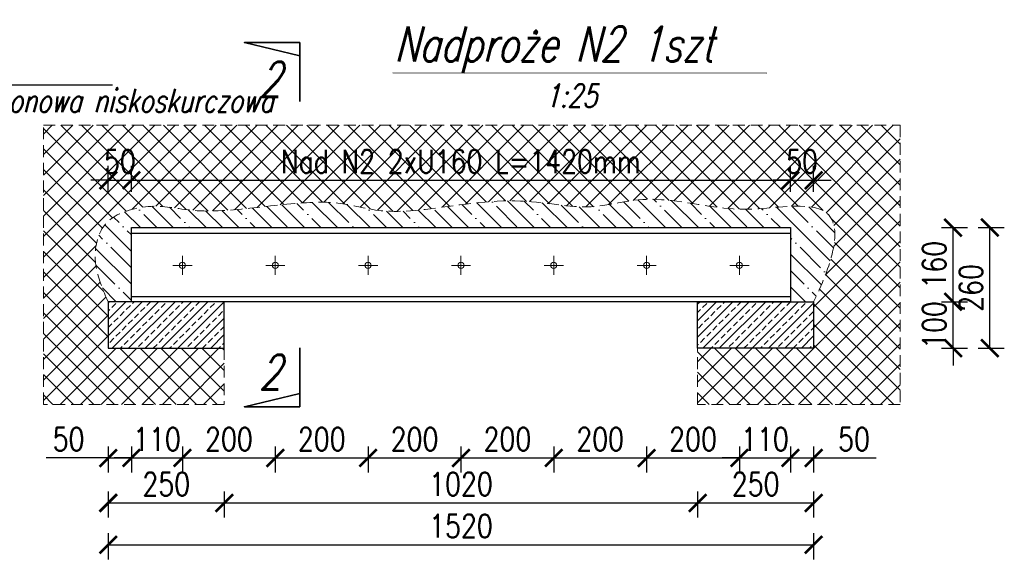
# Model space of a CAD drawing. Header units: millimetres. Extents: x 11984 to 50512, y -26688 to 13952.
# Tile 40 of 85: x 25332 to 25544, y 7953 to 8070. Entities that reach past the tile are written whole.
import ezdxf

# ---------------------------------------------------------------- set-up
doc = ezdxf.new("R2010")
doc.units = ezdxf.units.MM
doc.header["$MEASUREMENT"] = 0
doc.linetypes.add('HIDDEN', pattern=[9.525, 6.35, -3.175])
doc.layers.add('e-cad_opisy', color=7, linetype='Continuous')
doc.layers.add('RYS', color=2, linetype='Continuous')
for name, color, linetype, lineweight in [('e-cad_wymiary', 5, 'Continuous', 9), ('k-kreskowanie', 252, 'Continuous', 9), ('k-opis-blue', 161, 'Continuous', 35), ('k-opis-zbrojenia', 7, 'Continuous', 20), ('k-sciany', 4, 'Continuous', 30), ('k-widok', 1, 'Continuous', 20)]:
    doc.layers.add(name, color=color, linetype=linetype, lineweight=lineweight)
doc.styles.add('e-cad_1', font='simplex.shx', dxfattribs={"width": 0.8})
doc.styles.add('OPIS', font='simplex.shx', dxfattribs={"width": 0.85, "height": 15})
doc.styles.add('simplex15', font='simplex.shx', dxfattribs={"width": 0.75, "oblique": 15, "height": 10})
doc.dimstyles.new('e-cad_1_25_[cm]', dxfattribs={"dimscale": 2.5, "dimtxt": 2, "dimasz": 1.5, "dimexe": 1.25, "dimexo": 0.625, "dimtad": 1, "dimdec": 0, "dimlfac": 10, "dimrnd": 0.1, "dimdsep": 46, "dimtxsty": 'e-cad_1', "dimblk": 'ARCHTICK', "dimcen": 2.5, "dimclrd": 256, "dimclre": 256, "dimclrt": 7, "dimadec": 0, "dimazin": 0, "dimtfac": 1, "dimtdec": 0, "dimtix": 1, "dimtmove": 0, "dimatfit": 3, "dimfxl": 0, "dimarcsym": 0})
doc.dimstyles.new('LINIA', dxfattribs={"dimscale": 0.5, "dimtxt": 2.5, "dimasz": 10, "dimexe": 2.5, "dimexo": 5, "dimgap": 5, "dimtad": 1, "dimdec": 1, "dimdsep": 46, "dimtxsty": 'OPIS', "dimcen": 10, "dimadec": 0, "dimazin": 0, "dimtfac": 1, "dimtdec": 1, "dimtmove": 2, "dimatfit": 3, "dimfxl": 0, "dimtolj": 1, "dimtzin": 0, "dimarcsym": 0})

# ---------------------------------------------------------------- blocks, each defined once
blk = doc.blocks.new('_ArchTick')
at = {"color": 0, "linetype": 'ByBlock', "const_width": 0.15}
blk.add_lwpolyline([(-0.5, -0.5), (0.5, 0.5)], dxfattribs=at)
blk = doc.blocks.new('*D20')
at = {"layer": 'Defpoints', "color": 0}
for p in [(25355.82, 8034.93), (25355.82, 8024.73), (25350.82, 8008.73)]:
    blk.add_point(p, dxfattribs=at)
at = {"layer": 'e-cad_wymiary', "lineweight": -2}
for p, q in [((25350.82, 8032.43), (25350.82, 8038.06)), ((25355.82, 8032.43), (25355.82, 8038.06)), ((25350.82, 8034.93), (25347.07, 8034.93)), ((25350.82, 8034.93), (25355.82, 8034.93)), ((25355.82, 8034.93), (25359.57, 8034.93))]:
    blk.add_line(p, q, dxfattribs=at)
at = {"layer": 'e-cad_wymiary', "lineweight": -2, "xscale": 3.75, "yscale": 3.75, "zscale": 3.75}
blk.add_blockref('_ArchTick', (25350.82, 8034.93), dxfattribs=at)
at = {"layer": 'e-cad_wymiary', "lineweight": -2, "xscale": 3.75, "yscale": 3.75, "zscale": 3.75, "rotation": 180}
blk.add_blockref('_ArchTick', (25355.82, 8034.93), dxfattribs=at)
at = {"layer": 'e-cad_wymiary', "color": 7, "insert": (25353.32, 8038.99), "char_height": 5, "attachment_point": 5, "style": 'e-cad_1'}
blk.add_mtext('50', dxfattribs=at)
blk = doc.blocks.new('*D21')
at = {"layer": 'Defpoints', "color": 0}
for p in [(25497.82, 8034.93), (25355.82, 8024.73), (25497.82, 8024.73)]:
    blk.add_point(p, dxfattribs=at)
at = {"layer": 'e-cad_wymiary', "lineweight": -2}
for p, q in [((25355.82, 8032.43), (25355.82, 8038.06)), ((25497.82, 8032.43), (25497.82, 8038.06)), ((25355.82, 8034.93), (25497.82, 8034.93))]:
    blk.add_line(p, q, dxfattribs=at)
at = {"layer": 'e-cad_wymiary', "lineweight": -2, "xscale": 3.75, "yscale": 3.75, "zscale": 3.75, "rotation": 180}
blk.add_blockref('_ArchTick', (25355.82, 8034.93), dxfattribs=at)
at = {"layer": 'e-cad_wymiary', "lineweight": -2, "xscale": 3.75, "yscale": 3.75, "zscale": 3.75}
blk.add_blockref('_ArchTick', (25497.82, 8034.93), dxfattribs=at)
at = {"layer": 'e-cad_wymiary', "color": 7, "insert": (25426.82, 8038.99), "char_height": 5, "attachment_point": 5, "style": 'e-cad_1'}
blk.add_mtext('Nad N2 2xU160 L=1420mm', dxfattribs=at)
blk = doc.blocks.new('*D22')
at = {"layer": 'Defpoints', "color": 0}
for p in [(25502.82, 8034.93), (25497.82, 8024.73), (25502.82, 8008.73)]:
    blk.add_point(p, dxfattribs=at)
at = {"layer": 'e-cad_wymiary', "lineweight": -2}
for p, q in [((25497.82, 8032.43), (25497.82, 8038.06)), ((25502.82, 8032.43), (25502.82, 8038.06)), ((25497.82, 8034.93), (25494.07, 8034.93)), ((25497.82, 8034.93), (25502.82, 8034.93)), ((25502.82, 8034.93), (25506.57, 8034.93))]:
    blk.add_line(p, q, dxfattribs=at)
at = {"layer": 'e-cad_wymiary', "lineweight": -2, "xscale": 3.75, "yscale": 3.75, "zscale": 3.75}
blk.add_blockref('_ArchTick', (25497.82, 8034.93), dxfattribs=at)
at = {"layer": 'e-cad_wymiary', "lineweight": -2, "xscale": 3.75, "yscale": 3.75, "zscale": 3.75, "rotation": 180}
blk.add_blockref('_ArchTick', (25502.82, 8034.93), dxfattribs=at)
at = {"layer": 'e-cad_wymiary', "color": 7, "insert": (25500.32, 8038.99), "char_height": 5, "attachment_point": 5, "style": 'e-cad_1'}
blk.add_mtext('50', dxfattribs=at)
blk = doc.blocks.new('*D23')
at = {"layer": 'Defpoints', "color": 0}
for p in [(25350.82, 7998.73), (25375.82, 7998.73), (25375.82, 7965.37)]:
    blk.add_point(p, dxfattribs=at)
at = {"layer": 'e-cad_wymiary', "lineweight": -2}
for p, q in [((25350.82, 7967.87), (25350.82, 7962.25)), ((25375.82, 7967.87), (25375.82, 7962.25)), ((25350.82, 7965.37), (25375.82, 7965.37))]:
    blk.add_line(p, q, dxfattribs=at)
at = {"layer": 'e-cad_wymiary', "lineweight": -2, "xscale": 3.75, "yscale": 3.75, "zscale": 3.75, "rotation": 180}
blk.add_blockref('_ArchTick', (25350.82, 7965.37), dxfattribs=at)
at = {"layer": 'e-cad_wymiary', "lineweight": -2, "xscale": 3.75, "yscale": 3.75, "zscale": 3.75}
blk.add_blockref('_ArchTick', (25375.82, 7965.37), dxfattribs=at)
at = {"layer": 'e-cad_wymiary', "color": 7, "insert": (25363.32, 7969.43), "char_height": 5, "attachment_point": 5, "style": 'e-cad_1'}
blk.add_mtext('250', dxfattribs=at)
blk = doc.blocks.new('*D24')
at = {"layer": 'Defpoints', "color": 0}
for p in [(25375.82, 7998.73), (25477.82, 7998.73), (25477.82, 7965.37)]:
    blk.add_point(p, dxfattribs=at)
at = {"layer": 'e-cad_wymiary', "lineweight": -2}
for p, q in [((25375.82, 7967.87), (25375.82, 7962.25)), ((25477.82, 7967.87), (25477.82, 7962.25)), ((25375.82, 7965.37), (25477.82, 7965.37))]:
    blk.add_line(p, q, dxfattribs=at)
at = {"layer": 'e-cad_wymiary', "lineweight": -2, "xscale": 3.75, "yscale": 3.75, "zscale": 3.75, "rotation": 180}
blk.add_blockref('_ArchTick', (25375.82, 7965.37), dxfattribs=at)
at = {"layer": 'e-cad_wymiary', "lineweight": -2, "xscale": 3.75, "yscale": 3.75, "zscale": 3.75}
blk.add_blockref('_ArchTick', (25477.82, 7965.37), dxfattribs=at)
at = {"layer": 'e-cad_wymiary', "color": 7, "insert": (25426.82, 7969.43), "char_height": 5, "attachment_point": 5, "style": 'e-cad_1'}
blk.add_mtext('1020', dxfattribs=at)
blk = doc.blocks.new('*D25')
at = {"layer": 'Defpoints', "color": 0}
for p in [(25477.82, 7998.73), (25502.82, 7998.73), (25502.82, 7965.37)]:
    blk.add_point(p, dxfattribs=at)
at = {"layer": 'e-cad_wymiary', "lineweight": -2}
for p, q in [((25477.82, 7967.87), (25477.82, 7962.25)), ((25502.82, 7967.87), (25502.82, 7962.25)), ((25477.82, 7965.37), (25502.82, 7965.37))]:
    blk.add_line(p, q, dxfattribs=at)
at = {"layer": 'e-cad_wymiary', "lineweight": -2, "xscale": 3.75, "yscale": 3.75, "zscale": 3.75, "rotation": 180}
blk.add_blockref('_ArchTick', (25477.82, 7965.37), dxfattribs=at)
at = {"layer": 'e-cad_wymiary', "lineweight": -2, "xscale": 3.75, "yscale": 3.75, "zscale": 3.75}
blk.add_blockref('_ArchTick', (25502.82, 7965.37), dxfattribs=at)
at = {"layer": 'e-cad_wymiary', "color": 7, "insert": (25490.32, 7969.43), "char_height": 5, "attachment_point": 5, "style": 'e-cad_1'}
blk.add_mtext('250', dxfattribs=at)
blk = doc.blocks.new('*D26')
at = {"layer": 'Defpoints', "color": 0}
for p in [(25350.82, 7998.73), (25502.82, 7998.73), (25502.82, 7956.34)]:
    blk.add_point(p, dxfattribs=at)
at = {"layer": 'e-cad_wymiary', "lineweight": -2}
for p, q in [((25350.82, 7958.84), (25350.82, 7953.21)), ((25502.82, 7958.84), (25502.82, 7953.21)), ((25350.82, 7956.34), (25502.82, 7956.34))]:
    blk.add_line(p, q, dxfattribs=at)
at = {"layer": 'e-cad_wymiary', "lineweight": -2, "xscale": 3.75, "yscale": 3.75, "zscale": 3.75, "rotation": 180}
blk.add_blockref('_ArchTick', (25350.82, 7956.34), dxfattribs=at)
at = {"layer": 'e-cad_wymiary', "lineweight": -2, "xscale": 3.75, "yscale": 3.75, "zscale": 3.75}
blk.add_blockref('_ArchTick', (25502.82, 7956.34), dxfattribs=at)
at = {"layer": 'e-cad_wymiary', "color": 7, "insert": (25426.82, 7960.4), "char_height": 5, "attachment_point": 5, "style": 'e-cad_1'}
blk.add_mtext('1520', dxfattribs=at)
blk = doc.blocks.new('*D27')
at = {"layer": 'Defpoints', "color": 0}
for p in [(25502.82, 8008.73), (25532.86, 8008.73), (25502.82, 7998.73)]:
    blk.add_point(p, dxfattribs=at)
at = {"layer": 'e-cad_wymiary', "lineweight": -2}
for p, q in [((25532.86, 8008.73), (25532.86, 8012.48)), ((25530.36, 8008.73), (25535.98, 8008.73)), ((25532.86, 7998.73), (25532.86, 8008.73)), ((25530.36, 7998.73), (25535.98, 7998.73)), ((25532.86, 7998.73), (25532.86, 7994.98))]:
    blk.add_line(p, q, dxfattribs=at)
at = {"layer": 'e-cad_wymiary', "lineweight": -2, "xscale": 3.75, "yscale": 3.75, "zscale": 3.75}
for p, rotation in [((25532.86, 8008.73), 270), ((25532.86, 7998.73), 90)]:
    blk.add_blockref('_ArchTick', p, dxfattribs=dict(at, rotation=rotation))
at = {"layer": 'e-cad_wymiary', "color": 7, "insert": (25528.79, 8003.73), "char_height": 5, "attachment_point": 5, "rotation": 90, "style": 'e-cad_1'}
blk.add_mtext('100', dxfattribs=at)
blk = doc.blocks.new('*D28')
at = {"layer": 'Defpoints', "color": 0}
for p in [(25497.82, 8024.73), (25532.86, 8024.73), (25502.82, 8008.73)]:
    blk.add_point(p, dxfattribs=at)
at = {"layer": 'e-cad_wymiary', "lineweight": -2}
for p, q in [((25530.36, 8024.73), (25535.98, 8024.73)), ((25532.86, 8008.73), (25532.86, 8024.73)), ((25530.36, 8008.73), (25535.98, 8008.73))]:
    blk.add_line(p, q, dxfattribs=at)
at = {"layer": 'e-cad_wymiary', "lineweight": -2, "xscale": 3.75, "yscale": 3.75, "zscale": 3.75}
for p, rotation in [((25532.86, 8024.73), 90), ((25532.86, 8008.73), 270)]:
    blk.add_blockref('_ArchTick', p, dxfattribs=dict(at, rotation=rotation))
at = {"layer": 'e-cad_wymiary', "color": 7, "insert": (25528.79, 8016.73), "char_height": 5, "attachment_point": 5, "rotation": 90, "style": 'e-cad_1'}
blk.add_mtext('160', dxfattribs=at)
blk = doc.blocks.new('*D29')
at = {"layer": 'Defpoints', "color": 0}
for p in [(25497.82, 8024.73), (25540.77, 8024.73), (25502.82, 7998.73)]:
    blk.add_point(p, dxfattribs=at)
at = {"layer": 'e-cad_wymiary', "lineweight": -2}
for p, q in [((25538.27, 8024.73), (25543.9, 8024.73)), ((25540.77, 7998.73), (25540.77, 8024.73)), ((25538.27, 7998.73), (25543.9, 7998.73))]:
    blk.add_line(p, q, dxfattribs=at)
at = {"layer": 'e-cad_wymiary', "lineweight": -2, "xscale": 3.75, "yscale": 3.75, "zscale": 3.75}
for p, rotation in [((25540.77, 8024.73), 90), ((25540.77, 7998.73), 270)]:
    blk.add_blockref('_ArchTick', p, dxfattribs=dict(at, rotation=rotation))
at = {"layer": 'e-cad_wymiary', "color": 7, "insert": (25536.71, 8011.73), "char_height": 5, "attachment_point": 5, "rotation": 90, "style": 'e-cad_1'}
blk.add_mtext('260', dxfattribs=at)
blk = doc.blocks.new('*D42')
at = {"layer": 'Defpoints', "color": 0}
for p in [(25355.82, 8009.9), (25350.82, 8008.73), (25355.82, 7975.06)]:
    blk.add_point(p, dxfattribs=at)
at = {"layer": 'e-cad_wymiary', "lineweight": -2}
for p, q in [((25350.82, 7977.56), (25350.82, 7971.94)), ((25355.82, 7977.56), (25355.82, 7971.94)), ((25350.82, 7975.06), (25337.47, 7975.06)), ((25350.82, 7975.06), (25355.82, 7975.06))]:
    blk.add_line(p, q, dxfattribs=at)
at = {"layer": 'e-cad_wymiary', "lineweight": -2, "xscale": 3.75, "yscale": 3.75, "zscale": 3.75, "rotation": 180}
blk.add_blockref('_ArchTick', (25350.82, 7975.06), dxfattribs=at)
at = {"layer": 'e-cad_wymiary', "lineweight": -2, "xscale": 3.75, "yscale": 3.75, "zscale": 3.75}
blk.add_blockref('_ArchTick', (25355.82, 7975.06), dxfattribs=at)
at = {"layer": 'e-cad_wymiary', "color": 7, "insert": (25342.27, 7979.12), "char_height": 5, "attachment_point": 5, "style": 'e-cad_1'}
blk.add_mtext('50', dxfattribs=at)
blk = doc.blocks.new('*D43')
at = {"layer": 'Defpoints', "color": 0}
for p in [(25366.82, 8014.52), (25355.82, 8009.9), (25366.82, 7975.06)]:
    blk.add_point(p, dxfattribs=at)
at = {"layer": 'e-cad_wymiary', "lineweight": -2}
for p, q in [((25355.82, 7977.56), (25355.82, 7971.94)), ((25366.82, 7977.56), (25366.82, 7971.94)), ((25355.82, 7975.06), (25352.07, 7975.06)), ((25355.82, 7975.06), (25366.82, 7975.06)), ((25366.82, 7975.06), (25370.57, 7975.06))]:
    blk.add_line(p, q, dxfattribs=at)
at = {"layer": 'e-cad_wymiary', "lineweight": -2, "xscale": 3.75, "yscale": 3.75, "zscale": 3.75}
blk.add_blockref('_ArchTick', (25355.82, 7975.06), dxfattribs=at)
at = {"layer": 'e-cad_wymiary', "lineweight": -2, "xscale": 3.75, "yscale": 3.75, "zscale": 3.75, "rotation": 180}
blk.add_blockref('_ArchTick', (25366.82, 7975.06), dxfattribs=at)
at = {"layer": 'e-cad_wymiary', "color": 7, "insert": (25361.32, 7979.12), "char_height": 5, "attachment_point": 5, "style": 'e-cad_1'}
blk.add_mtext('110', dxfattribs=at)
blk = doc.blocks.new('*D44')
at = {"layer": 'Defpoints', "color": 0}
for p in [(25366.82, 8014.52), (25386.82, 8014.52), (25386.82, 7975.06)]:
    blk.add_point(p, dxfattribs=at)
at = {"layer": 'e-cad_wymiary', "lineweight": -2}
for p, q in [((25366.82, 7977.56), (25366.82, 7971.94)), ((25386.82, 7977.56), (25386.82, 7971.94)), ((25366.82, 7975.06), (25386.82, 7975.06))]:
    blk.add_line(p, q, dxfattribs=at)
at = {"layer": 'e-cad_wymiary', "lineweight": -2, "xscale": 3.75, "yscale": 3.75, "zscale": 3.75, "rotation": 180}
blk.add_blockref('_ArchTick', (25366.82, 7975.06), dxfattribs=at)
at = {"layer": 'e-cad_wymiary', "lineweight": -2, "xscale": 3.75, "yscale": 3.75, "zscale": 3.75}
blk.add_blockref('_ArchTick', (25386.82, 7975.06), dxfattribs=at)
at = {"layer": 'e-cad_wymiary', "color": 7, "insert": (25376.82, 7979.12), "char_height": 5, "attachment_point": 5, "style": 'e-cad_1'}
blk.add_mtext('200', dxfattribs=at)
blk = doc.blocks.new('*D45')
at = {"layer": 'Defpoints', "color": 0}
for p in [(25386.82, 8014.52), (25406.82, 8014.52), (25406.82, 7975.06)]:
    blk.add_point(p, dxfattribs=at)
at = {"layer": 'e-cad_wymiary', "lineweight": -2}
for p, q in [((25386.82, 7977.56), (25386.82, 7971.94)), ((25406.82, 7977.56), (25406.82, 7971.94)), ((25386.82, 7975.06), (25406.82, 7975.06))]:
    blk.add_line(p, q, dxfattribs=at)
at = {"layer": 'e-cad_wymiary', "lineweight": -2, "xscale": 3.75, "yscale": 3.75, "zscale": 3.75, "rotation": 180}
blk.add_blockref('_ArchTick', (25386.82, 7975.06), dxfattribs=at)
at = {"layer": 'e-cad_wymiary', "lineweight": -2, "xscale": 3.75, "yscale": 3.75, "zscale": 3.75}
blk.add_blockref('_ArchTick', (25406.82, 7975.06), dxfattribs=at)
at = {"layer": 'e-cad_wymiary', "color": 7, "insert": (25396.82, 7979.12), "char_height": 5, "attachment_point": 5, "style": 'e-cad_1'}
blk.add_mtext('200', dxfattribs=at)
blk = doc.blocks.new('*D46')
at = {"layer": 'Defpoints', "color": 0}
for p in [(25406.82, 8014.52), (25426.82, 8014.52), (25426.82, 7975.06)]:
    blk.add_point(p, dxfattribs=at)
at = {"layer": 'e-cad_wymiary', "lineweight": -2}
for p, q in [((25406.82, 7977.56), (25406.82, 7971.94)), ((25426.82, 7977.56), (25426.82, 7971.94)), ((25406.82, 7975.06), (25426.82, 7975.06))]:
    blk.add_line(p, q, dxfattribs=at)
at = {"layer": 'e-cad_wymiary', "lineweight": -2, "xscale": 3.75, "yscale": 3.75, "zscale": 3.75, "rotation": 180}
blk.add_blockref('_ArchTick', (25406.82, 7975.06), dxfattribs=at)
at = {"layer": 'e-cad_wymiary', "lineweight": -2, "xscale": 3.75, "yscale": 3.75, "zscale": 3.75}
blk.add_blockref('_ArchTick', (25426.82, 7975.06), dxfattribs=at)
at = {"layer": 'e-cad_wymiary', "color": 7, "insert": (25416.82, 7979.12), "char_height": 5, "attachment_point": 5, "style": 'e-cad_1'}
blk.add_mtext('200', dxfattribs=at)
blk = doc.blocks.new('*D47')
at = {"layer": 'Defpoints', "color": 0}
for p in [(25426.82, 8014.52), (25446.82, 8014.52), (25446.82, 7975.06)]:
    blk.add_point(p, dxfattribs=at)
at = {"layer": 'e-cad_wymiary', "lineweight": -2}
for p, q in [((25426.82, 7977.56), (25426.82, 7971.94)), ((25446.82, 7977.56), (25446.82, 7971.94)), ((25426.82, 7975.06), (25446.82, 7975.06))]:
    blk.add_line(p, q, dxfattribs=at)
at = {"layer": 'e-cad_wymiary', "lineweight": -2, "xscale": 3.75, "yscale": 3.75, "zscale": 3.75, "rotation": 180}
blk.add_blockref('_ArchTick', (25426.82, 7975.06), dxfattribs=at)
at = {"layer": 'e-cad_wymiary', "lineweight": -2, "xscale": 3.75, "yscale": 3.75, "zscale": 3.75}
blk.add_blockref('_ArchTick', (25446.82, 7975.06), dxfattribs=at)
at = {"layer": 'e-cad_wymiary', "color": 7, "insert": (25436.82, 7979.12), "char_height": 5, "attachment_point": 5, "style": 'e-cad_1'}
blk.add_mtext('200', dxfattribs=at)
blk = doc.blocks.new('*D48')
at = {"layer": 'Defpoints', "color": 0}
for p in [(25446.82, 8014.52), (25466.82, 8014.52), (25466.82, 7975.06)]:
    blk.add_point(p, dxfattribs=at)
at = {"layer": 'e-cad_wymiary', "lineweight": -2}
for p, q in [((25446.82, 7977.56), (25446.82, 7971.94)), ((25466.82, 7977.56), (25466.82, 7971.94)), ((25446.82, 7975.06), (25466.82, 7975.06))]:
    blk.add_line(p, q, dxfattribs=at)
at = {"layer": 'e-cad_wymiary', "lineweight": -2, "xscale": 3.75, "yscale": 3.75, "zscale": 3.75, "rotation": 180}
blk.add_blockref('_ArchTick', (25446.82, 7975.06), dxfattribs=at)
at = {"layer": 'e-cad_wymiary', "lineweight": -2, "xscale": 3.75, "yscale": 3.75, "zscale": 3.75}
blk.add_blockref('_ArchTick', (25466.82, 7975.06), dxfattribs=at)
at = {"layer": 'e-cad_wymiary', "color": 7, "insert": (25456.82, 7979.12), "char_height": 5, "attachment_point": 5, "style": 'e-cad_1'}
blk.add_mtext('200', dxfattribs=at)
blk = doc.blocks.new('*D49')
at = {"layer": 'Defpoints', "color": 0}
for p in [(25466.82, 8014.52), (25486.82, 8014.52), (25486.82, 7975.06)]:
    blk.add_point(p, dxfattribs=at)
at = {"layer": 'e-cad_wymiary', "lineweight": -2}
for p, q in [((25466.82, 7977.56), (25466.82, 7971.94)), ((25486.82, 7977.56), (25486.82, 7971.94)), ((25466.82, 7975.06), (25486.82, 7975.06))]:
    blk.add_line(p, q, dxfattribs=at)
at = {"layer": 'e-cad_wymiary', "lineweight": -2, "xscale": 3.75, "yscale": 3.75, "zscale": 3.75, "rotation": 180}
blk.add_blockref('_ArchTick', (25466.82, 7975.06), dxfattribs=at)
at = {"layer": 'e-cad_wymiary', "lineweight": -2, "xscale": 3.75, "yscale": 3.75, "zscale": 3.75}
blk.add_blockref('_ArchTick', (25486.82, 7975.06), dxfattribs=at)
at = {"layer": 'e-cad_wymiary', "color": 7, "insert": (25476.82, 7979.12), "char_height": 5, "attachment_point": 5, "style": 'e-cad_1'}
blk.add_mtext('200', dxfattribs=at)
blk = doc.blocks.new('*D50')
at = {"layer": 'Defpoints', "color": 0}
for p in [(25486.82, 8014.52), (25497.82, 8008.73), (25497.82, 7975.06)]:
    blk.add_point(p, dxfattribs=at)
at = {"layer": 'e-cad_wymiary', "lineweight": -2}
for p, q in [((25486.82, 7977.56), (25486.82, 7971.94)), ((25497.82, 7977.56), (25497.82, 7971.94)), ((25486.82, 7975.06), (25483.07, 7975.06)), ((25486.82, 7975.06), (25497.82, 7975.06)), ((25497.82, 7975.06), (25501.57, 7975.06))]:
    blk.add_line(p, q, dxfattribs=at)
at = {"layer": 'e-cad_wymiary', "lineweight": -2, "xscale": 3.75, "yscale": 3.75, "zscale": 3.75}
blk.add_blockref('_ArchTick', (25486.82, 7975.06), dxfattribs=at)
at = {"layer": 'e-cad_wymiary', "lineweight": -2, "xscale": 3.75, "yscale": 3.75, "zscale": 3.75, "rotation": 180}
blk.add_blockref('_ArchTick', (25497.82, 7975.06), dxfattribs=at)
at = {"layer": 'e-cad_wymiary', "color": 7, "insert": (25492.32, 7979.12), "char_height": 5, "attachment_point": 5, "style": 'e-cad_1'}
blk.add_mtext('110', dxfattribs=at)
blk = doc.blocks.new('*D51')
at = {"layer": 'Defpoints', "color": 0}
for p in [(25497.82, 8008.73), (25502.82, 8008.73), (25502.82, 7975.06)]:
    blk.add_point(p, dxfattribs=at)
at = {"layer": 'e-cad_wymiary', "lineweight": -2}
for p, q in [((25497.82, 7977.56), (25497.82, 7971.94)), ((25502.82, 7977.56), (25502.82, 7971.94)), ((25497.82, 7975.06), (25502.82, 7975.06)), ((25502.82, 7975.06), (25516.31, 7975.06))]:
    blk.add_line(p, q, dxfattribs=at)
at = {"layer": 'e-cad_wymiary', "lineweight": -2, "xscale": 3.75, "yscale": 3.75, "zscale": 3.75, "rotation": 180}
blk.add_blockref('_ArchTick', (25497.82, 7975.06), dxfattribs=at)
at = {"layer": 'e-cad_wymiary', "lineweight": -2, "xscale": 3.75, "yscale": 3.75, "zscale": 3.75}
blk.add_blockref('_ArchTick', (25502.82, 7975.06), dxfattribs=at)
at = {"layer": 'e-cad_wymiary', "color": 7, "insert": (25511.51, 7979.12), "char_height": 5, "attachment_point": 5, "style": 'e-cad_1'}
blk.add_mtext('50', dxfattribs=at)

msp = doc.modelspace()

# ---------------------------------------------------------------- hatches: boundary and pattern name
at = {"layer": 'k-kreskowanie'}
h = msp.add_hatch(dxfattribs=at)
h.set_pattern_fill('ANSI37', color=256, scale=25, style=0)
h.set_pattern_definition([(45, (-3700.3182, -2523.535), (-2.2097087, 2.2097087), []), (135, (-3700.3182, -2523.535), (-2.2097087, -2.2097087), [])])
edge = h.paths.add_edge_path()
edge.add_line((25336.85, 7986.61), (25336.85, 8046.78))
edge.add_line((25336.85, 8046.78), (25521.45, 8046.78))
edge.add_line((25521.45, 8046.78), (25521.45, 7986.61))
edge.add_line((25521.45, 7986.61), (25477.82, 7986.61))
edge.add_line((25477.82, 7986.61), (25477.82, 7998.73))
edge.add_line((25477.82, 7998.73), (25502.82, 7998.73))
edge.add_line((25502.82, 7998.73), (25502.82, 8008.73))
edge.add_spline(control_points=[(25502.82, 8008.73), (25512.1, 8028.02), (25498.41, 8030.45), (25487.02, 8027.38), (25466.52, 8032.5), (25454.75, 8027.64), (25438.5, 8031.99), (25414.41, 8027.42), (25405.45, 8028.94), (25398.49, 8030.78), (25383.86, 8029.18), (25369.91, 8027.66), (25360.79, 8030.22), (25350.71, 8027.42), (25347.83, 8021.75), (25347.67, 8015.59), (25350.82, 8008.73)], knot_values=[0, 0, 0, 0, 1, 2, 3, 4, 5, 6, 7, 8, 9, 10, 11, 12, 13, 14, 14, 14, 14], degree=3, periodic=0)
edge.add_line((25350.82, 8008.73), (25350.82, 7998.73))
edge.add_line((25350.82, 7998.73), (25375.82, 7998.73))
edge.add_line((25375.82, 7998.73), (25375.82, 7986.61))
edge.add_line((25375.82, 7986.61), (25336.85, 7986.61))
edge = h.paths.add_edge_path()
edge.add_line((25262.99, 8046.78), (25301.99, 8046.78))
edge.add_line((25301.99, 8046.78), (25301.99, 8028.3))
edge.add_spline(control_points=[(25301.99, 8028.3), (25298.51, 8029.63), (25296.05, 8032.23), (25292.18, 8027.63), (25272.38, 8031.23), (25266.92, 8033.63), (25262.99, 8028.35)], knot_values=[0, 0, 0, 0, 1, 2, 3, 4, 4, 4, 4], degree=3, periodic=0)
edge.add_line((25262.99, 8028.35), (25262.99, 8046.78))
h.paths.add_polyline_path([(25271.49, 8008.73), (25293.49, 8008.73), (25293.49, 8016.73), (25271.49, 8016.73)])
h.paths.add_polyline_path([(25271.49, 8016.73), (25271.49, 8024.73), (25293.49, 8024.73), (25293.49, 8016.73)])
h.paths.add_polyline_path([(25470.45, 8035.24), (25383.19, 8035.24), (25383.19, 8042.74), (25470.45, 8042.74)], flags=24)
h.paths.add_polyline_path([(25357.81, 8035.24), (25348.84, 8035.24), (25348.84, 8042.74), (25357.81, 8042.74)], flags=24)
h.paths.add_polyline_path([(25504.81, 8035.24), (25495.84, 8035.24), (25495.84, 8042.74), (25504.81, 8042.74)], flags=24)
h.paths.add_polyline_path([(25288.89, 8036.25), (25276.1, 8036.25), (25276.1, 8043.75), (25288.89, 8043.75)], flags=24)
h.paths.add_polyline_path([(25268.48, 8036.25), (25259.51, 8036.25), (25259.51, 8043.75), (25268.48, 8043.75)], flags=9)
h.paths.add_polyline_path([(25305.48, 8036.25), (25296.51, 8036.25), (25296.51, 8043.75), (25305.48, 8043.75)], flags=9)
h = msp.add_hatch(dxfattribs=at)
h.set_pattern_fill('ANSI35', color=256, scale=20, angle=90, style=0)
h.set_pattern_definition([(135, (28008.336, 7559.1107), (-3.535534, -3.535534), []), (135, (28008.336, 7562.646), (-3.535534, -3.535534), [6.25, -1.25, 0, -1.25])])
edge = h.paths.add_edge_path()
edge.add_spline(control_points=[(25350.82, 8008.73), (25347.67, 8015.59), (25347.83, 8021.75), (25350.71, 8027.42), (25360.79, 8030.22), (25369.91, 8027.66), (25383.86, 8029.18), (25398.49, 8030.78), (25405.45, 8028.94), (25414.41, 8027.42), (25438.5, 8031.99), (25454.75, 8027.64), (25466.52, 8032.5), (25487.02, 8027.38), (25498.41, 8030.45), (25512.1, 8028.02), (25502.82, 8008.73)], knot_values=[0, 0, 0, 0, 1, 2, 3, 4, 5, 6, 7, 8, 9, 10, 11, 12, 13, 14, 14, 14, 14], degree=3, periodic=0)
edge.add_line((25502.82, 8008.73), (25497.82, 8008.73))
edge.add_line((25497.82, 8008.73), (25497.82, 8024.73))
edge.add_line((25497.82, 8024.73), (25355.82, 8024.73))
edge.add_line((25355.82, 8024.73), (25355.82, 8008.73))
edge.add_line((25355.82, 8008.73), (25350.82, 8008.73))
edge = h.paths.add_edge_path()
edge.add_line((25262.99, 8024.73), (25262.99, 8028.35))
edge.add_spline(control_points=[(25262.99, 8028.35), (25266.92, 8033.63), (25272.38, 8031.23), (25292.18, 8027.63), (25296.05, 8032.23), (25298.51, 8029.63), (25301.99, 8028.3)], knot_values=[0, 0, 0, 0, 1, 2, 3, 4, 4, 4, 4], degree=3, periodic=0)
edge.add_line((25301.99, 8028.3), (25301.99, 8024.73))
edge.add_line((25301.99, 8024.73), (25262.99, 8024.73))
at = {"layer": 'k-kreskowanie', "ltscale": 25}
h = msp.add_hatch(dxfattribs=at)
h.set_pattern_fill('ANSI33', color=256, scale=10)
h.set_pattern_definition([(45, (-3700.3182, -2523.535), (-1.76776695, 1.76776695), []), (45, (-3698.5505, -2523.535), (-1.76776695, 1.76776695), [1.25, -0.625])])
h.paths.add_polyline_path([(25477.82, 7998.73), (25477.82, 8008.73), (25502.82, 8008.73), (25502.82, 7998.73)])
h.paths.add_polyline_path([(25375.82, 7998.73), (25350.82, 7998.73), (25350.82, 8008.73), (25375.82, 8008.73)])

# ---------------------------------------------------------------- linework, layer by layer
at = {"layer": 'k-opis-blue'}
for points in [[(25392.07, 8051.91), (25392.07, 8064.62), (25380.18, 8064.62), (25392.07, 8061.74)], [(25392.07, 7998.81), (25392.07, 7986.09), (25380.18, 7986.09), (25392.07, 7988.98)]]:
    msp.add_lwpolyline(points, dxfattribs=at)
at = {"layer": 'k-sciany'}
for points in [[(25375.82, 8008.73), (25350.82, 8008.73), (25350.82, 7998.73), (25375.82, 7998.73), (25375.82, 8008.73)], [(25477.82, 8008.73), (25502.82, 8008.73), (25502.82, 7998.73), (25477.82, 7998.73), (25477.82, 8008.73)]]:
    msp.add_lwpolyline(points, dxfattribs=at)
at = {"layer": 'k-widok', "ltscale": 0.1}
msp.add_line((25412.15, 8058.07), (25492.7, 8058), dxfattribs=at)
at = {"layer": 'k-widok'}
for p, q in [((25366.82, 8018.65), (25366.82, 8014.52)), ((25386.82, 8018.65), (25386.82, 8014.52)), ((25406.82, 8018.65), (25406.82, 8014.52)), ((25426.82, 8018.65), (25426.82, 8014.52)), ((25446.82, 8018.65), (25446.82, 8014.52)), ((25466.82, 8018.65), (25466.82, 8014.52)), ((25486.82, 8018.65), (25486.82, 8014.52)), ((25364.76, 8016.59), (25368.89, 8016.59)), ((25384.76, 8016.59), (25388.89, 8016.59)), ((25404.76, 8016.59), (25408.89, 8016.59)), ((25424.76, 8016.59), (25428.89, 8016.59)), ((25444.76, 8016.59), (25448.89, 8016.59)), ((25464.76, 8016.59), (25468.89, 8016.59)), ((25484.76, 8016.59), (25488.89, 8016.59))]:
    msp.add_line(p, q, dxfattribs=at)
at = {"layer": 'k-widok', "linetype": 'HIDDEN', "ltscale": 0.4}
msp.add_lwpolyline([(25375.82, 7998.73), (25375.82, 7986.61), (25336.85, 7986.61), (25336.85, 8046.78), (25521.45, 8046.78), (25521.45, 7986.61), (25477.82, 7986.61), (25477.82, 7998.73)], dxfattribs=at)
at = {"layer": 'k-widok'}
for centre in [(25366.82, 8016.59), (25386.82, 8016.59), (25406.82, 8016.59), (25426.82, 8016.59), (25446.82, 8016.59), (25466.82, 8016.59), (25486.82, 8016.59)]:
    msp.add_circle(centre, 0.663, dxfattribs=at)
at = {"layer": 'k-widok', "linetype": 'HIDDEN', "ltscale": 0.4}
msp.add_open_spline([(25350.82, 8008.73), (25347.67, 8015.59), (25347.83, 8021.75), (25350.71, 8027.42), (25360.79, 8030.22), (25369.91, 8027.66), (25383.86, 8029.18), (25398.49, 8030.78), (25405.45, 8028.94), (25414.41, 8027.42), (25438.5, 8031.99), (25454.75, 8027.64), (25466.52, 8032.5), (25487.02, 8027.38), (25498.41, 8030.45), (25512.1, 8028.02), (25502.82, 8008.73)], degree=3, dxfattribs=at)
at = {"layer": 'RYS'}
for p, q in [((25355.82, 8023.55), (25497.82, 8023.55)), ((25355.82, 8009.9), (25497.82, 8009.9))]:
    msp.add_line(p, q, dxfattribs=at)
msp.add_lwpolyline([(25355.82, 8024.73), (25497.82, 8024.73), (25497.82, 8008.73), (25355.82, 8008.73)], close=True, dxfattribs=at)

# ---------------------------------------------------------------- texts
at = {"layer": 'e-cad_opisy', "char_height": 5, "style": 'simplex15'}
for s, insert, width, attachment_point in [('Nadlewka betonowa niskoskurczowa', (25295.75, 8049.63), 90.3162, 7), ('1:25', (25444.91, 8055.66), 89.8162, 1)]:
    msp.add_mtext(s, dxfattribs=dict(at, insert=insert, width=width, attachment_point=attachment_point))
at = {"layer": 'k-opis-blue', "char_height": 7.5, "attachment_point": 1, "style": 'simplex15'}
for s, insert, width in [('Nadproże N2 1szt', (25412.44, 8068.05), 122.0413), ('2', (25383.32, 8060.45), 8.5014), ('2', (25383.32, 7997.31), 8.5014)]:
    msp.add_mtext(s, dxfattribs=dict(at, insert=insert, width=width))

# ---------------------------------------------------------------- dimensions: what is measured, and where the dimension line sits
at = {"layer": 'e-cad_wymiary'}
dim = msp.add_linear_dim(base=(25497.82, 8034.93), p1=(25355.82, 8024.73), p2=(25497.82, 8024.73), text='Nad N2 2xU160 L=1420mm', dimstyle='e-cad_1_25_[cm]', override={"dimtmove": 1}, dxfattribs=at)
dim.commit()
dim.dimension.update_dxf_attribs({"geometry": '*D21', "text_midpoint": (25426.82, 8038.99)})
for base, p1, p2, picture, middle in [((25355.82, 8034.93), (25350.82, 8008.73), (25355.82, 8024.73), '*D20', (25353.32, 8038.99)), ((25375.82, 7965.37), (25350.82, 7998.73), (25375.82, 7998.73), '*D23', (25363.32, 7969.43)), ((25502.82, 7956.34), (25350.82, 7998.73), (25502.82, 7998.73), '*D26', (25426.82, 7960.4))]:
    dim = msp.add_linear_dim(base=base, p1=p1, p2=p2, dimstyle='e-cad_1_25_[cm]', dxfattribs=at)
    dim.commit()
    dim.dimension.update_dxf_attribs({"geometry": picture, "text_midpoint": middle})
for base, p1, p2, picture, middle in [((25502.82, 8034.93), (25497.82, 8024.73), (25502.82, 8008.73), '*D22', (25500.32, 8038.99)), ((25366.82, 7975.06), (25355.82, 8009.9), (25366.82, 8014.52), '*D43', (25361.32, 7979.12)), ((25386.82, 7975.06), (25366.82, 8014.52), (25386.82, 8014.52), '*D44', (25376.82, 7979.12)), ((25406.82, 7975.06), (25386.82, 8014.52), (25406.82, 8014.52), '*D45', (25396.82, 7979.12)), ((25426.82, 7975.06), (25406.82, 8014.52), (25426.82, 8014.52), '*D46', (25416.82, 7979.12)), ((25446.82, 7975.06), (25426.82, 8014.52), (25446.82, 8014.52), '*D47', (25436.82, 7979.12)), ((25466.82, 7975.06), (25446.82, 8014.52), (25466.82, 8014.52), '*D48', (25456.82, 7979.12)), ((25486.82, 7975.06), (25466.82, 8014.52), (25486.82, 8014.52), '*D49', (25476.82, 7979.12)), ((25497.82, 7975.06), (25486.82, 8014.52), (25497.82, 8008.73), '*D50', (25492.32, 7979.12)), ((25477.82, 7965.37), (25375.82, 7998.73), (25477.82, 7998.73), '*D24', (25426.82, 7969.43)), ((25502.82, 7965.37), (25477.82, 7998.73), (25502.82, 7998.73), '*D25', (25490.32, 7969.43))]:
    dim = msp.add_linear_dim(base=base, p1=p1, p2=p2, dimstyle='e-cad_1_25_[cm]', override={"dimtmove": 1}, dxfattribs=at)
    dim.commit()
    dim.dimension.update_dxf_attribs({"geometry": picture, "text_midpoint": middle})
dim = msp.add_linear_dim(base=(25532.86, 8024.73), p1=(25502.82, 8008.73), p2=(25497.82, 8024.73), angle=90, dimstyle='e-cad_1_25_[cm]', override={"dimtmove": 1}, dxfattribs=at)
dim.commit()
dim.dimension.update_dxf_attribs({"geometry": '*D28', "text_midpoint": (25528.79, 8016.73)})
for base, p2, picture, middle in [((25540.77, 8024.73), (25497.82, 8024.73), '*D29', (25536.71, 8011.73)), ((25532.86, 8008.73), (25502.82, 8008.73), '*D27', (25528.79, 8003.73))]:
    dim = msp.add_linear_dim(base=base, p1=(25502.82, 7998.73), p2=p2, angle=90, dimstyle='e-cad_1_25_[cm]', dxfattribs=at)
    dim.commit()
    dim.dimension.update_dxf_attribs({"geometry": picture, "text_midpoint": middle})
dim = msp.add_linear_dim(base=(25355.82, 7975.06), p1=(25350.82, 8008.73), p2=(25355.82, 8009.9), dimstyle='e-cad_1_25_[cm]', dxfattribs=at)
dim.commit()
dim.dimension.update_dxf_attribs({"geometry": '*D42', "text_midpoint": (25342.27, 7975.06), "dimtype": 160})
dim = msp.add_linear_dim(base=(25502.82, 7975.06), p1=(25497.82, 8008.73), p2=(25502.82, 8008.73), dimstyle='e-cad_1_25_[cm]', override={"dimtmove": 1}, dxfattribs=at)
dim.commit()
dim.dimension.update_dxf_attribs({"geometry": '*D51', "text_midpoint": (25511.51, 7979.12), "dimtype": 160})

# ---------------------------------------------------------------- leaders
at = {"layer": 'k-opis-zbrojenia'}
msp.add_leader([(25269.67, 8026.73), (25293.75, 8055.5), (25351.74, 8055.5)], dimstyle='LINIA', dxfattribs=at)

doc.saveas('drawing.dxf')
